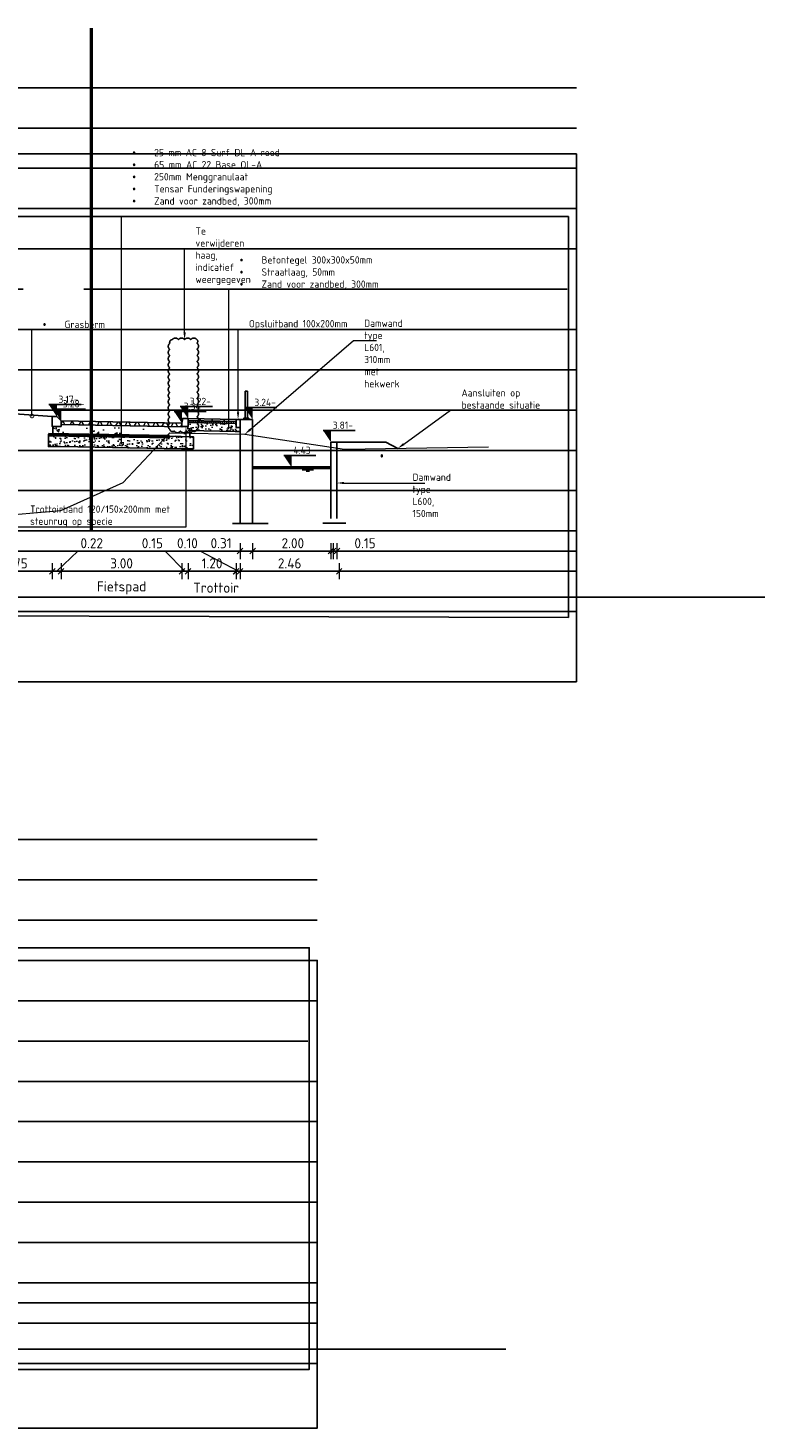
# Model space of a CAD drawing. Header units: millimetres. Extents: x 115999 to 116291, y 477119 to 477297.
# Tile 12 of 45: x 116041 to 116059, y 477163 to 477197. Entities that reach past the tile are written whole.
import ezdxf
from ezdxf import colors
from ezdxf.entities.mleader import LeaderData, LeaderLine
from ezdxf.lldxf.tags import DXFTag
from ezdxf.math import Vec2, Vec3

# ---------------------------------------------------------------- set-up
doc = ezdxf.new("R2010")
doc.units = ezdxf.units.MM
for name, pattern in [('AL-NAP_LIJN', [15.25, 12, -1.5, 0.25, -1.5]), ('DASHED', [0.75, 0.5, -0.25]), ('DASHED2', [0.375, 0.25, -0.125]), ('XX-AFBREEK', [7, 4, -1, 1, -1])]:
    doc.linetypes.add(name, pattern=pattern)
doc.layers.get('Defpoints').update_dxf_attribs({"lineweight": 25})
for name, color, linetype, lineweight in [('B-WE-GW-MAAIVELD-GD', 93, 'Continuous', 18), ('N-WE-GC-AFBREEKLIJN-GD', 7, 'XX-AFBREEK', 25), ('N-WE-GW-GROND_ZAND-AD', 253, 'Continuous', 18), ('N-WE-GW-WATERGANG_SLOOT_WATERLIJN-GD', 150, 'Continuous', 50), ('N-WE-KG-GRENS_KADASTRAAL-GD', 150, 'KG-KADASTRAAL', 50), ('N-WE-VH-VERHARDING-FUNDERING-WAP', 2, 'DASHED', 60), ('N-WE-VH-VERHARDING_ASFALT-AD', 252, 'Continuous', 18), ('N-WE-VH-VERHARDING_FUNDERING-AD', 252, 'Continuous', 18), ('X-XX-AL-AANPIJLING-M', 7, 'Continuous', 18), ('X-XX-AL-DETAIL1-GD', 7, 'Continuous', 25), ('X-XX-AL-NAP-GD', 7, 'AL-NAP_LIJN', 25), ('X-XX-AL-PEILMAAT-SD', 7, 'Continuous', 25), ('X-XX-AL-VERWIJZING-T18', 7, 'Continuous', 18)]:
    doc.layers.add(name, color=color, linetype=linetype, lineweight=lineweight)
doc.layers.add('X-XX-AL-HULPLIJN-GD', color=205, linetype='Continuous', lineweight=25, plot=False)
doc.styles.add('NLCS-ISO', font='txt')
doc.styles.add('NLCS-ISO-ANNOTATIEF-T18', font='txt', dxfattribs={"height": 1.8})
doc.styles.add('NLCS-ISO-ANNOTATIEF-T25', font='txt', dxfattribs={"height": 2.5})
tags = doc.linetypes.add('KG-KADASTRAAL', pattern='A,5.5,-2,["K",Standard,S=1.8,R=0,X=0,Y=-0.9],-2,5.5,-2,[5,NLCS.SHX,S=0.75,R=0,X=0,Y=0],-2', length=19).pattern_tags.tags
tags[6] = DXFTag(74, 10)
doc.dimstyles.new('NLCS-ANNOTATIEF-T25-SCHRAP_L2_H1', dxfattribs={"dimtxt": 2.5, "dimasz": 1.4, "dimexe": 2, "dimexo": 2, "dimgap": 0.7, "dimtad": 1, "dimzin": 0, "dimdsep": 46, "dimtxsty": 'NLCS-ISO-ANNOTATIEF-T25', "dimblk": 'OBLIQUE', "dimcen": 0, "dimdle": 2, "dimclrd": 256, "dimclre": 256, "dimclrt": 256, "dimadec": 1, "dimazin": 0, "dimtfac": 1, "dimtdec": 3, "dimtofl": 0, "dimtmove": 0, "dimatfit": 3, "dimldrblk": 'OBLIQUE', "dimfxl": 2, "dimfxlon": 1, "dimtfillclr": 256, "dimtolj": 1, "dimtzin": 0, "dimlwd": -1, "dimlwe": -1, "dimarcsym": 0})

# ---------------------------------------------------------------- blocks, each defined once
blk = doc.blocks.new('_DotSmall')
at = {"color": 0, "linetype": 'ByBlock', "const_width": 0.5}
blk.add_lwpolyline([(-0.0625, 0, 1), (0.0625, 0, 1)], format="xyb", close=True, dxfattribs=at)
blk = doc.blocks.new('_Oblique')
at = {"color": 0, "linetype": 'ByBlock', "lineweight": -2}
blk.add_line((-0.5, -0.5), (0.5, 0.5), dxfattribs=at)
blk = doc.blocks.new('*D144')
at = {"layer": 'Defpoints', "color": 0, "transparency": 16777216}
for p in [(116039.416, 477187.831), (116041.166, 477187.568), (116041.166, 477183.977)]:
    blk.add_point(p, dxfattribs=at)
at = {"layer": 'X-XX-AL-AANPIJLING-M', "transparency": 16777216}
for p, q in [((116039.216, 477183.977), (116041.366, 477183.977)), ((116039.416, 477184.177), (116039.416, 477183.777)), ((116041.166, 477184.177), (116041.166, 477183.777))]:
    blk.add_line(p, q, dxfattribs=at)
at = {"layer": 'X-XX-AL-AANPIJLING-M', "transparency": 16777216, "xscale": 0.14, "yscale": 0.14, "zscale": 0.14, "rotation": 180}
blk.add_blockref('_Oblique', (116039.416, 477183.977), dxfattribs=at)
at = {"layer": 'X-XX-AL-AANPIJLING-M', "transparency": 16777216, "xscale": 0.14, "yscale": 0.14, "zscale": 0.14}
blk.add_blockref('_Oblique', (116041.166, 477183.977), dxfattribs=at)
at = {"layer": 'X-XX-AL-AANPIJLING-M', "transparency": 16777216, "insert": (116040.291, 477184.172), "char_height": 0.25, "attachment_point": 5, "style": 'NLCS-ISO-ANNOTATIEF-T25'}
blk.add_mtext('\\A1;1.75', dxfattribs=at)
blk = doc.blocks.new('*D145')
at = {"layer": 'Defpoints', "color": 0, "transparency": 16777216}
for p in [(116041.166, 477187.568), (116041.386, 477187.568), (116041.386, 477183.977)]:
    blk.add_point(p, dxfattribs=at)
at = {"layer": 'X-XX-AL-AANPIJLING-M', "transparency": 16777216}
for p, q in [((116041.276, 477183.977), (116041.801, 477184.477)), ((116041.801, 477184.477), (116042.491, 477184.477)), ((116040.966, 477183.977), (116041.586, 477183.977)), ((116041.166, 477184.177), (116041.166, 477183.777)), ((116041.386, 477184.177), (116041.386, 477183.777))]:
    blk.add_line(p, q, dxfattribs=at)
at = {"layer": 'X-XX-AL-AANPIJLING-M', "transparency": 16777216, "xscale": 0.14, "yscale": 0.14, "zscale": 0.14, "rotation": 180}
blk.add_blockref('_Oblique', (116041.166, 477183.977), dxfattribs=at)
at = {"layer": 'X-XX-AL-AANPIJLING-M', "transparency": 16777216, "xscale": 0.14, "yscale": 0.14, "zscale": 0.14}
blk.add_blockref('_Oblique', (116041.386, 477183.977), dxfattribs=at)
at = {"layer": 'X-XX-AL-AANPIJLING-M', "transparency": 16777216, "insert": (116042.146, 477184.672), "char_height": 0.25, "attachment_point": 5, "style": 'NLCS-ISO-ANNOTATIEF-T25'}
blk.add_mtext('\\A1;0.22', dxfattribs=at)
blk = doc.blocks.new('*D146')
at = {"layer": 'Defpoints', "color": 0, "transparency": 16777216}
for p in [(116041.386, 477187.612), (116044.386, 477187.472), (116044.386, 477183.977)]:
    blk.add_point(p, dxfattribs=at)
at = {"layer": 'X-XX-AL-AANPIJLING-M', "transparency": 16777216}
for p, q in [((116041.186, 477183.977), (116044.586, 477183.977)), ((116041.386, 477184.177), (116041.386, 477183.777)), ((116044.386, 477184.177), (116044.386, 477183.777))]:
    blk.add_line(p, q, dxfattribs=at)
at = {"layer": 'X-XX-AL-AANPIJLING-M', "transparency": 16777216, "xscale": 0.14, "yscale": 0.14, "zscale": 0.14, "rotation": 180}
blk.add_blockref('_Oblique', (116041.386, 477183.977), dxfattribs=at)
at = {"layer": 'X-XX-AL-AANPIJLING-M', "transparency": 16777216, "xscale": 0.14, "yscale": 0.14, "zscale": 0.14}
blk.add_blockref('_Oblique', (116044.386, 477183.977), dxfattribs=at)
at = {"layer": 'X-XX-AL-AANPIJLING-M', "transparency": 16777216, "insert": (116042.886, 477184.172), "char_height": 0.25, "attachment_point": 5, "style": 'NLCS-ISO-ANNOTATIEF-T25'}
blk.add_mtext('\\A1;3.00', dxfattribs=at)
blk = doc.blocks.new('*D147')
at = {"layer": 'Defpoints', "color": 0, "transparency": 16777216}
for p in [(116044.386, 477187.472), (116044.536, 477187.568), (116044.386, 477183.977)]:
    blk.add_point(p, dxfattribs=at)
at = {"layer": 'X-XX-AL-AANPIJLING-M', "transparency": 16777216}
for p, q in [((116043.971, 477184.477), (116043.331, 477184.477)), ((116044.461, 477183.977), (116043.971, 477184.477)), ((116044.736, 477183.977), (116044.186, 477183.977)), ((116044.386, 477184.177), (116044.386, 477183.777)), ((116044.536, 477184.177), (116044.536, 477183.777))]:
    blk.add_line(p, q, dxfattribs=at)
at = {"layer": 'X-XX-AL-AANPIJLING-M', "transparency": 16777216, "xscale": 0.14, "yscale": 0.14, "zscale": 0.14, "rotation": 180}
blk.add_blockref('_Oblique', (116044.386, 477183.977), dxfattribs=at)
at = {"layer": 'X-XX-AL-AANPIJLING-M', "transparency": 16777216, "xscale": 0.14, "yscale": 0.14, "zscale": 0.14}
blk.add_blockref('_Oblique', (116044.536, 477183.977), dxfattribs=at)
at = {"layer": 'X-XX-AL-AANPIJLING-M', "transparency": 16777216, "insert": (116043.651, 477184.672), "char_height": 0.25, "attachment_point": 5, "style": 'NLCS-ISO-ANNOTATIEF-T25'}
blk.add_mtext('\\A1;0.15', dxfattribs=at)
blk = doc.blocks.new('*D148')
at = {"layer": 'Defpoints', "color": 0, "transparency": 16777216}
for p in [(116045.732, 477186.706), (116044.536, 477186.609), (116044.536, 477183.977)]:
    blk.add_point(p, dxfattribs=at)
at = {"layer": 'X-XX-AL-AANPIJLING-M', "transparency": 16777216}
for p, q in [((116045.932, 477183.977), (116044.336, 477183.977)), ((116044.536, 477184.177), (116044.536, 477183.777)), ((116045.732, 477184.177), (116045.732, 477183.777))]:
    blk.add_line(p, q, dxfattribs=at)
at = {"layer": 'X-XX-AL-AANPIJLING-M', "transparency": 16777216, "xscale": 0.14, "yscale": 0.14, "zscale": 0.14, "rotation": 180}
blk.add_blockref('_Oblique', (116044.536, 477183.977), dxfattribs=at)
at = {"layer": 'X-XX-AL-AANPIJLING-M', "transparency": 16777216, "xscale": 0.14, "yscale": 0.14, "zscale": 0.14}
blk.add_blockref('_Oblique', (116045.732, 477183.977), dxfattribs=at)
at = {"layer": 'X-XX-AL-AANPIJLING-M', "transparency": 16777216, "insert": (116045.134, 477184.172), "char_height": 0.25, "attachment_point": 5, "style": 'NLCS-ISO-ANNOTATIEF-T25'}
blk.add_mtext('\\A1;1.20', dxfattribs=at)
blk = doc.blocks.new('*D134')
at = {"layer": 'Defpoints', "color": 0, "transparency": 16777216}
for p in [(116045.729, 477186.506), (116045.829, 477186.506), (116045.829, 477183.977)]:
    blk.add_point(p, dxfattribs=at)
at = {"layer": 'X-XX-AL-AANPIJLING-M', "transparency": 16777216}
for p, q in [((116044.841, 477184.477), (116044.201, 477184.477)), ((116045.779, 477183.977), (116044.841, 477184.477)), ((116045.729, 477183.977), (116045.589, 477183.977)), ((116045.729, 477184.177), (116045.729, 477183.777)), ((116045.729, 477183.977), (116045.829, 477183.977)), ((116045.829, 477184.177), (116045.829, 477183.777)), ((116045.829, 477183.977), (116045.969, 477183.977))]:
    blk.add_line(p, q, dxfattribs=at)
at = {"layer": 'X-XX-AL-AANPIJLING-M', "transparency": 16777216, "xscale": 0.14, "yscale": 0.14, "zscale": 0.14}
blk.add_blockref('_Oblique', (116045.729, 477183.977), dxfattribs=at)
at = {"layer": 'X-XX-AL-AANPIJLING-M', "transparency": 16777216, "xscale": 0.14, "yscale": 0.14, "zscale": 0.14, "rotation": 180}
blk.add_blockref('_Oblique', (116045.829, 477183.977), dxfattribs=at)
at = {"layer": 'X-XX-AL-AANPIJLING-M', "transparency": 16777216, "insert": (116044.521, 477184.672), "char_height": 0.25, "attachment_point": 5, "style": 'NLCS-ISO-ANNOTATIEF-T25'}
blk.add_mtext('\\A1;0.10', dxfattribs=at)
blk = doc.blocks.new('*D136')
at = {"layer": 'Defpoints', "color": 0, "transparency": 16777216}
for p in [(116041.386, 477186.021), (116044.386, 477185.76), (116044.386, 477183.329)]:
    blk.add_point(p, dxfattribs=at)
at = {"layer": 'X-XX-AL-AANPIJLING-M', "transparency": 16777216, "insert": (116042.886, 477183.561), "char_height": 0.25, "attachment_point": 5, "style": 'NLCS-ISO-ANNOTATIEF-T25'}
blk.add_mtext('\\A1;Fietspad', dxfattribs=at)
blk = doc.blocks.new('_None')
blk = doc.blocks.new('*D137')
at = {"layer": 'Defpoints', "color": 0, "transparency": 16777216}
for p in [(116045.732, 477186.057), (116044.536, 477185.96), (116044.536, 477183.372)]:
    blk.add_point(p, dxfattribs=at)
at = {"layer": 'X-XX-AL-AANPIJLING-M', "transparency": 16777216, "insert": (116045.234, 477183.567), "char_height": 0.25, "attachment_point": 5, "style": 'NLCS-ISO-ANNOTATIEF-T25'}
blk.add_mtext('\\A1;Trottoir', dxfattribs=at)
blk = doc.blocks.new('*D155')
at = {"layer": 'Defpoints', "color": 0, "transparency": 16777216}
for p in [(116045.829, 477185.166), (116046.139, 477185.164), (116046.139, 477184.477)]:
    blk.add_point(p, dxfattribs=at)
at = {"layer": 'X-XX-AL-AANPIJLING-M', "transparency": 16777216}
for p, q in [((116045.829, 477184.677), (116045.829, 477184.277)), ((116046.139, 477184.677), (116046.139, 477184.277)), ((116045.829, 477184.477), (116045.037, 477184.477)), ((116046.139, 477184.477), (116045.629, 477184.477))]:
    blk.add_line(p, q, dxfattribs=at)
at = {"layer": 'X-XX-AL-AANPIJLING-M', "transparency": 16777216, "xscale": 0.14, "yscale": 0.14, "zscale": 0.14, "rotation": 180}
blk.add_blockref('_Oblique', (116045.829, 477184.477), dxfattribs=at)
at = {"layer": 'X-XX-AL-AANPIJLING-M', "transparency": 16777216, "xscale": 0.14, "yscale": 0.14, "zscale": 0.14}
blk.add_blockref('_Oblique', (116046.139, 477184.477), dxfattribs=at)
at = {"layer": 'X-XX-AL-AANPIJLING-M', "transparency": 16777216, "insert": (116045.357, 477184.672), "char_height": 0.25, "attachment_point": 5, "style": 'NLCS-ISO-ANNOTATIEF-T25'}
blk.add_mtext('\\A1;0.31', dxfattribs=at)
blk = doc.blocks.new('*D156')
at = {"layer": 'Defpoints', "color": 0, "transparency": 16777216}
for p in [(116046.139, 477187.746), (116048.139, 477187.179), (116048.139, 477184.477)]:
    blk.add_point(p, dxfattribs=at)
at = {"layer": 'X-XX-AL-AANPIJLING-M', "transparency": 16777216}
for p, q in [((116046.139, 477184.677), (116046.139, 477184.277)), ((116048.139, 477184.677), (116048.139, 477184.277)), ((116045.939, 477184.477), (116048.339, 477184.477))]:
    blk.add_line(p, q, dxfattribs=at)
at = {"layer": 'X-XX-AL-AANPIJLING-M', "transparency": 16777216, "xscale": 0.14, "yscale": 0.14, "zscale": 0.14, "rotation": 180}
blk.add_blockref('_Oblique', (116046.139, 477184.477), dxfattribs=at)
at = {"layer": 'X-XX-AL-AANPIJLING-M', "transparency": 16777216, "xscale": 0.14, "yscale": 0.14, "zscale": 0.14}
blk.add_blockref('_Oblique', (116048.139, 477184.477), dxfattribs=at)
at = {"layer": 'X-XX-AL-AANPIJLING-M', "transparency": 16777216, "insert": (116047.139, 477184.672), "char_height": 0.25, "attachment_point": 5, "style": 'NLCS-ISO-ANNOTATIEF-T25'}
blk.add_mtext('\\A1;2.00', dxfattribs=at)
blk = doc.blocks.new('*D157')
at = {"layer": 'Defpoints', "color": 0, "transparency": 16777216}
for p in [(116048.082, 477185.168), (116048.232, 477185.168), (116048.232, 477184.477)]:
    blk.add_point(p, dxfattribs=at)
at = {"layer": 'X-XX-AL-AANPIJLING-M', "transparency": 16777216}
for p, q in [((116048.082, 477184.677), (116048.082, 477184.277)), ((116048.232, 477184.677), (116048.232, 477184.277)), ((116047.882, 477184.477), (116048.232, 477184.477)), ((116048.232, 477184.477), (116049.251, 477184.477))]:
    blk.add_line(p, q, dxfattribs=at)
at = {"layer": 'X-XX-AL-AANPIJLING-M', "transparency": 16777216, "xscale": 0.14, "yscale": 0.14, "zscale": 0.14, "rotation": 180}
blk.add_blockref('_Oblique', (116048.082, 477184.477), dxfattribs=at)
at = {"layer": 'X-XX-AL-AANPIJLING-M', "transparency": 16777216, "xscale": 0.14, "yscale": 0.14, "zscale": 0.14}
blk.add_blockref('_Oblique', (116048.232, 477184.477), dxfattribs=at)
at = {"layer": 'X-XX-AL-AANPIJLING-M', "transparency": 16777216, "insert": (116048.931, 477184.672), "char_height": 0.25, "attachment_point": 5, "style": 'NLCS-ISO-ANNOTATIEF-T25'}
blk.add_mtext('\\A1;0.15', dxfattribs=at)
blk = doc.blocks.new('*D158')
at = {"layer": 'Defpoints', "color": 0, "transparency": 16777216}
for p in [(116045.829, 477184.977), (116048.289, 477184.977), (116048.289, 477183.977)]:
    blk.add_point(p, dxfattribs=at)
at = {"layer": 'X-XX-AL-AANPIJLING-M', "transparency": 16777216}
for p, q in [((116045.629, 477183.977), (116048.489, 477183.977)), ((116045.829, 477184.177), (116045.829, 477183.777)), ((116048.289, 477184.177), (116048.289, 477183.777))]:
    blk.add_line(p, q, dxfattribs=at)
at = {"layer": 'X-XX-AL-AANPIJLING-M', "transparency": 16777216, "xscale": 0.14, "yscale": 0.14, "zscale": 0.14, "rotation": 180}
blk.add_blockref('_Oblique', (116045.829, 477183.977), dxfattribs=at)
at = {"layer": 'X-XX-AL-AANPIJLING-M', "transparency": 16777216, "xscale": 0.14, "yscale": 0.14, "zscale": 0.14}
blk.add_blockref('_Oblique', (116048.289, 477183.977), dxfattribs=at)
at = {"layer": 'X-XX-AL-AANPIJLING-M', "transparency": 16777216, "insert": (116047.059, 477184.172), "char_height": 0.25, "attachment_point": 5, "style": 'NLCS-ISO-ANNOTATIEF-T25'}
blk.add_mtext('\\A1;2.46', dxfattribs=at)
blk = doc.blocks.new('SAL-PEILMAAT_INFRACAD_H01-SOD')
blk.add_line((-2, 3), (6, 3))
blk.add_solid([(-2, 3), (0, 3), (0, 0)])
at = {"style": 'NLCS-ISO'}
blk.add_attdef('...', (0.4, 3.4), '', height=1.8, dxfattribs=at)

msp = doc.modelspace()

# ---------------------------------------------------------------- hatches: boundary and pattern name
at = {"layer": 'N-WE-GW-GROND_ZAND-AD'}
h = msp.add_hatch(dxfattribs=at)
h.set_pattern_fill('AGW-GROND_ZAND_DRAINZAND', color=256, scale=0.03, pattern_type=2)
h.set_pattern_definition([(45, (116021.979586, 477182.905783), (-0.02694077, 0.02694077), [0, -0.0381])])
h.paths.add_polyline_path([(116045.729, 477187.694), (116044.536, 477187.718), (116044.536, 477187.668), (116045.729, 477187.644)])
at = {"layer": 'N-WE-VH-VERHARDING_ASFALT-AD'}
h = msp.add_hatch(dxfattribs=at)
h.set_pattern_fill('AVH-ASFALT', color=1, scale=0.2, pattern_type=2)
h.set_pattern_definition([(60, (116022.02959, 477182.90578), (-0.173205, 0.1), []), (120, (116022.02959, 477182.90578), (-0.173205, -0.1), [])])
h.paths.add_polyline_path([(116041.386, 477187.708), (116041.386, 477187.618), (116044.386, 477187.558), (116044.386, 477187.568), (116044.386, 477187.648)])
at = {"layer": 'N-WE-VH-VERHARDING_FUNDERING-AD'}
h = msp.add_hatch(dxfattribs=at)
h.set_pattern_fill('AVH-FUNDERING_GRANULAAT_MENG_01', color=256, scale=0.1, pattern_type=2)
h.set_pattern_definition([(50, (116041.1782, 477187.3233), (0.71726, -0.06275), [0.075, -0.825]), (355, (116041.1782, 477187.3233), (-0.13875, 0.7522), [0.06, -0.66]), (100.451, (116041.238, 477187.31805), (0.57851, 0.68944), [0.06374, -0.70114]), (46.184, (116041.1782, 477187.5233), (1.06724, -0.16552), [0.1125, -1.2375]), (96.636, (116041.2671, 477187.5095), (0.93466, 0.97412), [0.0956, -1.0517]), (351.184, (116041.1782, 477187.5233), (0.93466, 0.97412), [0.09, -0.99]), (21, (116041.2782, 477187.4733), (0.59691, -0.40262), [0.075, -0.825]), (326, (116041.2782, 477187.4733), (0.24332, 0.72515), [0.06, -0.66]), (71.451, (116041.32795, 477187.4397), (0.84022, 0.32253), [0.06374, -0.70114]), (37.5, (116041.1782, 477187.32327), (0.01216, 0.332894), [0, -0.652, 0, -0.67, 0, -0.6625]), (7.5, (116041.1782, 477187.32327), (0.26307, 0.39441), [0, -0.382, 0, -0.637, 0, -0.2525]), (327.5, (116040.9552, 477187.32327), (0.533822, -0.022555), [0, -0.25, 0, -0.78, 0, -1.035]), (317.5, (116040.8552, 477187.32327), (0.583186, 0.100105), [0, -0.325, 0, -0.518, 0, -0.735])])
h.paths.add_polyline_path([(116044.58, 477187.468), (116044.58, 477187.568), (116044.386, 477187.568), (116041.386, 477187.623), (116041.386, 477187.568), (116041.178, 477187.568), (116041.178, 477187.372), (116041.378, 477187.368), (116044.378, 477187.308), (116044.578, 477187.308)])
h = msp.add_hatch(dxfattribs=at)
h.set_pattern_fill('AVH-FUNDERING_ZAND', color=256, scale=0.091, pattern_type=2)
h.set_pattern_definition([(37.5, (116021.97959, 477182.90578), (-0.0057324, 0.175341), [0, -0.13832, 0, -0.1547, 0, -0.147875]), (7.5, (116021.97959, 477182.90578), (0.1610497, 0.2568153), [0, -0.07462, 0, -0.12467, 0, -0.047775]), (327.5, (116021.86766, 477182.90578), (0.2833869, 0.000515), [0, -0.0455, 0, -0.1638, 0, -0.21385]), (317.5, (116021.86766, 477182.90578), (0.2735575, 0.0798685), [0, -0.02275, 0, -0.10738, 0, -0.12285])])
h.paths.add_polyline_path([(116045.829, 477187.544), (116045.729, 477187.544), (116045.729, 477187.644), (116044.536, 477187.668), (116044.536, 477187.568), (116044.53, 477187.568), (116044.53, 477187.468), (116045.723, 477187.444), (116045.829, 477187.444)])
h = msp.add_hatch(dxfattribs=at)
h.set_pattern_fill('AVH-FUNDERING_ZAND', color=256, scale=0.091, pattern_type=2)
h.set_pattern_definition([(37.5, (116022.02959, 477182.95398), (-0.0057324, 0.175341), [0, -0.13832, 0, -0.1547, 0, -0.147875]), (7.5, (116022.02959, 477182.95398), (0.1610497, 0.2568153), [0, -0.07462, 0, -0.12467, 0, -0.047775]), (327.5, (116021.91766, 477182.95398), (0.2833869, 0.000515), [0, -0.0455, 0, -0.1638, 0, -0.21385]), (317.5, (116021.91766, 477182.95398), (0.2735575, 0.0798685), [0, -0.02275, 0, -0.10738, 0, -0.12285])])
h.paths.add_polyline_path([(116044.672, 477187.311), (116044.578, 477187.311), (116044.378, 477187.311), (116041.378, 477187.371), (116041.178, 477187.371), (116041.072, 477187.371), (116041.072, 477187.072), (116041.372, 477187.072), (116044.372, 477187.012), (116044.672, 477187.012)])

# ---------------------------------------------------------------- linework, layer by layer
at = {"layer": 'B-WE-GW-MAAIVELD-GD', "color": 93, "linetype": 'Continuous', "lineweight": 18}
for p, q in [((116044.087, 477187.413), (116045.996, 477187.376)), ((116045.946, 477187.376), (116048.418, 477187.005)), ((116048.418, 477187.005), (116051.996, 477187.061))]:
    msp.add_line(p, q, dxfattribs=at)
at = {"layer": 'B-WE-GW-MAAIVELD-GD', "flags": 128}
msp.add_lwpolyline([(116044.087, 477187.413), (116042.92, 477186.171), (116041.37, 477185.473), (116040.227, 477185.377)], dxfattribs=at)
at = {"layer": 'N-WE-GC-AFBREEKLIJN-GD', "flags": 128}
for points in [[(116045.638, 477185.164), (116046.53, 477185.164)], [(116047.887, 477185.166), (116048.457, 477185.166)]]:
    msp.add_lwpolyline(points, dxfattribs=at)
at = {"layer": 'N-WE-GW-WATERGANG_SLOOT_WATERLIJN-GD', "flags": 128}
for points in [[(116046.139, 477186.548), (116048.082, 477186.548)], [(116047.374, 477186.514), (116047.65, 477186.514)], [(116047.466, 477186.484), (116047.556, 477186.484)]]:
    msp.add_lwpolyline(points, dxfattribs=at)
at = {"layer": 'N-WE-KG-GRENS_KADASTRAAL-GD'}
msp.add_lwpolyline([(116042.144, 477184.977), (116042.144, 477197.459)], dxfattribs=at)
at = {"layer": 'N-WE-VH-VERHARDING-FUNDERING-WAP', "ltscale": 6}
msp.add_lwpolyline([(116041.073, 477187.373), (116044.672, 477187.313)], dxfattribs=at)
at = {"layer": 'X-XX-AL-DETAIL1-GD', "color": 254, "linetype": 'DASHED2'}
msp.add_lwpolyline([(116044.757, 477189.724, 0.520567), (116044.604, 477189.724, 0.520567), (116044.452, 477189.724, 0.520567), (116044.299, 477189.724, 0.520567), (116044.146, 477189.724, 0.520567), (116044.085, 477189.633, 0.520567), (116044.085, 477189.481, 0.520567), (116044.085, 477189.328, 0.520567), (116044.085, 477189.175, 0.520567), (116044.085, 477189.023, 0.520567), (116044.085, 477188.87, 0.520567), (116044.085, 477188.718, 0.520567), (116044.085, 477188.565, 0.520567), (116044.085, 477188.412, 0.520567), (116044.085, 477188.26, 0.520567), (116044.085, 477188.107, 0.520567), (116044.085, 477187.954, 0.520567), (116044.085, 477187.802, 0.520567), (116044.085, 477187.649, 0.520567), (116044.085, 477187.497, 0.520567), (116044.195, 477187.454, 0.520567), (116044.347, 477187.454, 0.520567), (116044.5, 477187.454, 0.520567), (116044.653, 477187.454, 0.520567), (116044.757, 477187.503, 0.520567), (116044.757, 477187.655, 0.520567), (116044.757, 477187.808, 0.520567), (116044.757, 477187.96, 0.520567), (116044.757, 477188.113, 0.520567), (116044.757, 477188.266, 0.520567), (116044.757, 477188.418, 0.520567), (116044.757, 477188.571, 0.520567), (116044.757, 477188.724, 0.520567), (116044.757, 477188.876, 0.520567), (116044.757, 477189.029, 0.520567), (116044.757, 477189.181, 0.520567), (116044.757, 477189.334, 0.520567), (116044.757, 477189.487, 0.520567), (116044.757, 477189.639, 0.520567)], format="xyb", close=True, dxfattribs=at)
at = {"layer": 'X-XX-AL-DETAIL1-GD'}
for points in [[(116045.959, 477187.773), (116045.959, 477188.444), (116046.009, 477188.444), (116046.009, 477187.773)], [(116045.922, 477187.744), (116045.922, 477187.773), (116046.046, 477187.773), (116046.046, 477187.744)]]:
    msp.add_lwpolyline(points, dxfattribs=at)
at = {"layer": 'X-XX-AL-DETAIL1-GD', "flags": 128}
for points in [[(116039.416, 477187.941), (116041.166, 477187.818)], [(116044.536, 477187.768), (116045.729, 477187.744)], [(116044.836, 477187.712), (116044.837, 477187.762)], [(116045.136, 477187.706), (116045.137, 477187.756)], [(116045.436, 477187.7), (116045.437, 477187.75)], [(116041.378, 477187.368), (116041.178, 477187.372), (116041.178, 477187.568)], [(116044.386, 477187.648), (116041.386, 477187.708)], [(116044.368, 477187.318), (116044.578, 477187.315), (116044.58, 477187.513), (116044.53, 477187.513), (116044.53, 477187.568)], [(116044.53, 477187.468), (116045.723, 477187.444)], [(116044.534, 477187.668), (116045.727, 477187.644)], [(116044.535, 477187.718), (116045.728, 477187.694)], [(116045.723, 477187.444), (116045.829, 477187.444), (116045.829, 477187.544)], [(116046.139, 477187.744), (116045.829, 477187.744)], [(116045.829, 477187.744), (116045.829, 477185.166)], [(116046.139, 477187.744), (116046.139, 477185.166)], [(116041.372, 477187.072), (116041.072, 477187.072), (116041.072, 477187.371), (116041.178, 477187.371)], [(116044.372, 477187.015), (116041.372, 477187.072)], [(116044.368, 477187.318), (116041.378, 477187.368)], [(116044.372, 477187.015), (116044.672, 477187.015), (116044.672, 477187.315), (116044.578, 477187.315)], [(116048.085, 477187.177), (116048.085, 477185.288)], [(116048.085, 477187.177), (116048.235, 477187.177)], [(116048.235, 477187.177), (116048.235, 477185.288)], [(116049.447, 477187.177), (116048.235, 477187.177)], [(116049.447, 477187.177), (116049.748, 477187.026)], [(116003.827, 477183.329), (116058.861, 477183.329)], [(116018.32, 477164.668), (116052.426, 477164.668)]]:
    msp.add_lwpolyline(points, dxfattribs=at)
for points in [[(116041.386, 477187.568), (116041.166, 477187.568), (116041.166, 477187.818), (116041.276, 477187.818), (116041.386, 477187.708)], [(116044.386, 477187.648), (116044.386, 477187.568), (116044.536, 477187.568), (116044.536, 477187.768), (116044.406, 477187.768)], [(116041.386, 477187.708), (116041.386, 477187.618), (116044.386, 477187.558), (116044.386, 477187.568), (116044.386, 477187.648)]]:
    msp.add_lwpolyline(points, close=True, dxfattribs=at)
at = {"layer": 'X-XX-AL-DETAIL1-GD'}
for points in [[(116045.829, 477187.744), (116045.829, 477187.544), (116045.729, 477187.544), (116045.729, 477187.744)], [(116049.337, 477186.863), (116049.353, 477186.863), (116049.353, 477186.817), (116049.337, 477186.817)]]:
    msp.add_lwpolyline(points, close=True, dxfattribs=at)
at = {"layer": 'X-XX-AL-HULPLIJN-GD'}
for p, q in [((116000.433, 477195.977), (116054.18, 477195.977)), ((116000.433, 477194.977), (116054.18, 477194.977)), ((116000.433, 477193.977), (116054.18, 477193.977)), ((116000.433, 477192.977), (116054.18, 477192.977)), ((116000.433, 477191.977), (116054.18, 477191.977)), ((116000.433, 477189.977), (116054.18, 477189.977)), ((116000.433, 477188.977), (116054.18, 477188.977)), ((116000.433, 477187.977), (116054.18, 477187.977)), ((116000.433, 477186.977), (116054.18, 477186.977)), ((116000.433, 477185.977), (116054.18, 477185.977)), ((116000.433, 477184.977), (116054.18, 477184.977)), ((116000.433, 477184.477), (116054.18, 477184.477)), ((116024.555, 477183.977), (116054.18, 477183.977)), ((116024.555, 477182.977), (116054.18, 477182.977)), ((116018.12, 477177.316), (116047.745, 477177.316)), ((116018.12, 477176.316), (116047.745, 477176.316)), ((116018.12, 477175.316), (116047.745, 477175.316)), ((116018.12, 477173.316), (116047.745, 477173.316)), ((116018.12, 477171.316), (116047.745, 477171.316)), ((116018.12, 477170.316), (116047.745, 477170.316)), ((116018.12, 477169.316), (116047.745, 477169.316)), ((116018.12, 477168.316), (116047.745, 477168.316)), ((116018.12, 477167.316), (116047.745, 477167.316)), ((116018.12, 477166.316), (116047.745, 477166.316)), ((116018.12, 477165.816), (116047.745, 477165.816)), ((116018.12, 477165.316), (116047.745, 477165.316)), ((116018.12, 477165.316), (116047.745, 477165.316)), ((116018.12, 477164.316), (116047.745, 477164.316))]:
    msp.add_line(p, q, dxfattribs=at)
for points in [[(116000.433, 477194.335), (116054.18, 477194.335), (116054.18, 477181.234), (116000.433, 477181.234)], [(116000.433, 477192.777), (116053.98, 477192.777), (116053.98, 477182.829), (116000.433, 477182.977)], [(116018.32, 477174.632), (116047.545, 477174.632), (116047.545, 477164.167), (116018.32, 477164.167)], [(116018.12, 477174.316), (116047.745, 477174.316), (116047.745, 477162.712), (116018.12, 477162.712)]]:
    msp.add_lwpolyline(points, close=True, dxfattribs=at)
at = {"layer": 'X-XX-AL-NAP-GD'}
for p, q in [((116026.696, 477190.977), (116054.18, 477190.977)), ((116020.261, 477172.316), (116048.386, 477172.316))]:
    msp.add_line(p, q, dxfattribs=at)

# ---------------------------------------------------------------- block references
at = {"layer": 'X-XX-AL-PEILMAAT-SD', "xscale": 0.1, "yscale": 0.1, "zscale": 0.1}
for p, values in [((116041.28, 477187.812), {'...': '3.17-'}), ((116041.39, 477187.702), {'...': '3.28-'}), ((116044.39, 477187.642), {'...': '3.34-'}), ((116044.54, 477187.762), {'...': '3.22-'}), ((116046.143, 477187.738), {'...': '3.24-'}), ((116048.089, 477187.171), {'...': '3.81-'}), ((116047.111, 477186.548), {'...': '4.43-'})]:
    msp.add_blockref('SAL-PEILMAAT_INFRACAD_H01-SOD', p, dxfattribs=at).add_auto_attribs(values)

# ---------------------------------------------------------------- dimensions: what is measured, and where the dimension line sits
at = {"layer": 'X-XX-AL-AANPIJLING-M'}
for base, p1, p2, picture, middle in [((116041.166, 477183.977), (116039.416, 477187.831), (116041.166, 477187.568), '*D144', (116040.291, 477184.172)), ((116044.386, 477183.977), (116041.386, 477187.612), (116044.386, 477187.472), '*D146', (116042.886, 477184.172)), ((116048.139, 477184.477), (116046.139, 477187.746), (116048.139, 477187.179), '*D156', (116047.139, 477184.672)), ((116044.536, 477183.977), (116045.732, 477186.706), (116044.536, 477186.609), '*D148', (116045.134, 477184.172)), ((116048.289, 477183.977), (116045.829, 477184.977), (116048.289, 477184.977), '*D158', (116047.059, 477184.172))]:
    dim = msp.add_linear_dim(base=base, p1=p1, p2=p2, dimstyle='NLCS-ANNOTATIEF-T25-SCHRAP_L2_H1', dxfattribs=at)
    dim.commit()
    dim.dimension.update_dxf_attribs({"geometry": picture, "text_midpoint": middle})
for base, p1, p2, picture, middle in [((116041.386, 477183.977), (116041.166, 477187.568), (116041.386, 477187.568), '*D145', (116041.871, 477184.477)), ((116044.386, 477183.977), (116044.536, 477187.568), (116044.386, 477187.472), '*D147', (116043.901, 477184.477)), ((116045.829, 477183.977), (116045.729, 477186.506), (116045.829, 477186.506), '*D134', (116044.771, 477184.477))]:
    dim = msp.add_linear_dim(base=base, p1=p1, p2=p2, dimstyle='NLCS-ANNOTATIEF-T25-SCHRAP_L2_H1', override={"dimtmove": 1}, dxfattribs=at)
    dim.commit()
    dim.dimension.update_dxf_attribs({"geometry": picture, "text_midpoint": middle, "dimtype": 160})
dim = msp.add_linear_dim(base=(116044.386, 477183.329), p1=(116041.386, 477186.021), p2=(116044.386, 477185.76), text='Fietspad', dimstyle='NLCS-ANNOTATIEF-T25-SCHRAP_L2_H1', override={"dimblk1": 'None', "dimblk2": 'None', "dimsah": 1, "dimse1": 1, "dimse2": 1, "dimsd1": 1, "dimsd2": 1}, dxfattribs=at)
dim.commit()
dim.dimension.update_dxf_attribs({"geometry": '*D136', "text_midpoint": (116042.886, 477183.561)})
dim = msp.add_linear_dim(base=(116044.536, 477183.372), p1=(116045.732, 477186.057), p2=(116044.536, 477185.96), text='Trottoir', dimstyle='NLCS-ANNOTATIEF-T25-SCHRAP_L2_H1', override={"dimblk1": 'None', "dimblk2": 'None', "dimsah": 1, "dimse1": 1, "dimse2": 1, "dimsd1": 1, "dimsd2": 1}, dxfattribs=at)
dim.commit()
dim.dimension.update_dxf_attribs({"geometry": '*D137', "text_midpoint": (116045.234, 477183.372), "dimtype": 160})
for base, p1, p2, picture, middle in [((116046.139, 477184.477), (116045.829, 477185.166), (116046.139, 477185.164), '*D155', (116045.357, 477184.477)), ((116048.232, 477184.477), (116048.082, 477185.168), (116048.232, 477185.168), '*D157', (116048.931, 477184.477))]:
    dim = msp.add_linear_dim(base=base, p1=p1, p2=p2, dimstyle='NLCS-ANNOTATIEF-T25-SCHRAP_L2_H1', dxfattribs=at)
    dim.commit()
    dim.dimension.update_dxf_attribs({"geometry": picture, "text_midpoint": middle, "dimtype": 160})

# ---------------------------------------------------------------- leaders
at = {"layer": 'X-XX-AL-VERWIJZING-T18'}
ml = msp.add_multileader_mtext('Standard', dxfattribs=at)
ml.set_content('\\pxi-3,l3,t3;\\P{\\fSymbol|b0|i0|c2|p18;·^I}25 mm AC 8 Surf DL-A rood\\P{\\fSymbol|b0|i0|c2|p18;·^I}65 mm AC 22 Base OL-A\\P{\\fSymbol|b0|i0|c2|p18;·^I}250mm Menggranulaat\\P{\\fSymbol|b0|i0|c2|p18;·^I}Tensar Funderingswapening\\P{\\fSymbol|b0|i0|c2|p18;·^I}Zand voor zandbed, 300mm \\P ', color=256, style='NLCS-ISO-ANNOTATIEF-T18')
ml.set_leader_properties(color=256, linetype='ByLayer', lineweight=-1)
ml.set_arrow_properties(name='DOTSMALL')
ml.build(insert=Vec2(0, 0))
ml.multileader.update_dxf_attribs({"text_left_attachment_type": 5, "text_right_attachment_type": 5, "dogleg_length": 1.8, "arrow_head_size": 0.18, "scale": 0.1})
ctx = ml.context
ctx.base_point, ctx.scale, ctx.char_height, ctx.arrow_head_size, ctx.landing_gap_size, ctx.plane_origin = Vec3(116043.066, 477192.777), 0.1, 0.18, 0.18, 0.09, Vec3(116042.885, 477187.676)
ctx.left_attachment, ctx.right_attachment = 5, 5
notes = []
notes.append((ctx, [(0, (1, 1, 0), (116042.886, 477192.777), (1, 0), 0.18, [(3, [(116042.886, 477187.131), (116042.886, 477187.433), (116042.886, 477187.661)], 0, [])])]))
ctx.mtext.insert, ctx.mtext.flow_direction = Vec3(116043.156, 477194.757), 5
ml = msp.add_multileader_mtext('Standard', dxfattribs=at)
ml.set_content('Te verwijderen haag, indicatief weergegeven', color=256, style='NLCS-ISO-ANNOTATIEF-T18')
ml.set_leader_properties(color=256, linetype='ByLayer', lineweight=-1)
ml.build(insert=Vec2(0, 0))
ml.multileader.update_dxf_attribs({"text_left_attachment_type": 5, "text_right_attachment_type": 5, "dogleg_length": 1.8, "arrow_head_size": 0.18, "scale": 0.1})
ctx = ml.context
ctx.base_point, ctx.scale, ctx.char_height, ctx.arrow_head_size, ctx.landing_gap_size, ctx.plane_origin = Vec3(116044.632, 477191.977), 0.1, 0.18, 0.18, 0.09, Vec3(116042.121, 477189)
ctx.left_attachment, ctx.right_attachment = 5, 5
notes.append((ctx, [(0, (1, 1, 0), (116044.452, 477191.977), (1, 0), 0.18, [(0, [(116044.452, 477189.724)], 0, [])])]))
ctx.mtext.insert, ctx.mtext.width, ctx.mtext.flow_direction = Vec3(116044.722, 477192.511), 2.60573, 5
ml = msp.add_multileader_mtext('Standard', dxfattribs=at)
ml.set_content('\\pxi-3,l3,t3;{\\fSymbol|b0|i0|c2|p18;·^I}Betontegel 300x300x50mm\\P{\\fSymbol|b0|i0|c2|p18;·^I}Straatlaag, 50mm\\P{\\fSymbol|b0|i0|c2|p18;·^I}Zand voor zandbed, 300mm ', color=256, style='NLCS-ISO-ANNOTATIEF-T18')
ml.set_leader_properties(color=256, linetype='ByLayer', lineweight=-1)
ml.set_arrow_properties(name='DOTSMALL')
ml.build(insert=Vec2(0, 0))
ml.multileader.update_dxf_attribs({"text_left_attachment_type": 5, "text_right_attachment_type": 5, "dogleg_length": 1.8, "arrow_head_size": 0.18, "scale": 0.1})
ctx = ml.context
ctx.base_point, ctx.scale, ctx.char_height, ctx.arrow_head_size, ctx.landing_gap_size, ctx.plane_origin = Vec3(116045.732, 477190.977), 0.1, 0.18, 0.18, 0.09, Vec3(116045.55, 477187.749)
ctx.left_attachment, ctx.right_attachment = 5, 5
notes.append((ctx, [(0, (1, 1, 0), (116045.552, 477190.977), (1, 0), 0.18, [(3, [(116045.552, 477187.506), (116045.552, 477187.676), (116045.552, 477187.734)], 0, [])])]))
ctx.mtext.insert, ctx.mtext.flow_direction = Vec3(116045.822, 477191.793), 5
ml = msp.add_multileader_mtext('Standard', dxfattribs=at)
ml.set_content('\\pxi-3,l3,t3;{\\fSymbol|b0|i0|c2|p18;·^I}Grasberm', color=256, style='NLCS-ISO-ANNOTATIEF-T18')
ml.set_leader_properties(color=256, linetype='ByLayer', lineweight=-1)
ml.set_arrow_properties(name='DOTSMALL')
ml.build(insert=Vec2(0, 0))
ml.multileader.update_dxf_attribs({"text_left_attachment_type": 5, "text_right_attachment_type": 5, "dogleg_length": 1.8, "arrow_head_size": 0.18, "scale": 0.1})
ctx = ml.context
ctx.base_point, ctx.scale, ctx.char_height, ctx.arrow_head_size, ctx.landing_gap_size, ctx.plane_origin = Vec3(116040.842, 477189.977), 0.1, 0.18, 0.18, 0.09, Vec3(116040.661, 477188.138)
ctx.left_attachment, ctx.right_attachment = 5, 5
notes.append((ctx, [(0, (1, 1, 0), (116040.662, 477189.977), (1, 0), 0.18, [(1, [(116040.662, 477187.829)], 0, [])])]))
ctx.mtext.insert, ctx.mtext.flow_direction = Vec3(116040.932, 477190.193), 5
ml = msp.add_multileader_mtext('Standard', dxfattribs=at)
ml.set_content('Opsluitband 100x200mm', color=256, style='NLCS-ISO-ANNOTATIEF-T18')
ml.set_leader_properties(color=256, linetype='ByLayer', lineweight=-1)
ml.build(insert=Vec2(0, 0))
ml.multileader.update_dxf_attribs({"text_left_attachment_type": 5, "text_right_attachment_type": 5, "dogleg_length": 1.8, "arrow_head_size": 0.18, "scale": 0.1})
ctx = ml.context
ctx.base_point, ctx.scale, ctx.char_height, ctx.arrow_head_size, ctx.landing_gap_size, ctx.plane_origin = Vec3(116045.959, 477189.977), 0.1, 0.18, 0.18, 0.09, Vec3(116045.778, 477188.289)
ctx.left_attachment, ctx.right_attachment = 5, 5
notes.append((ctx, [(0, (1, 1, 0), (116045.779, 477189.977), (1, 0), 0.18, [(0, [(116045.779, 477187.744)], 0, [])])]))
ctx.mtext.insert, ctx.mtext.flow_direction = Vec3(116046.049, 477190.211), 5
ml = msp.add_multileader_mtext('Standard', dxfattribs=at)
ml.set_content('Damwand type L601, 310mm^Jmet hekwerk', color=256, style='NLCS-ISO-ANNOTATIEF-T18')
ml.set_leader_properties(color=256, linetype='ByLayer', lineweight=-1)
ml.build(insert=Vec2(0, 0))
ml.multileader.update_dxf_attribs({"text_left_attachment_type": 5, "text_right_attachment_type": 5, "dogleg_length": 1.8, "arrow_head_size": 0.18, "scale": 0.1})
ctx = ml.context
ctx.base_point, ctx.scale, ctx.char_height, ctx.arrow_head_size, ctx.landing_gap_size, ctx.plane_origin = Vec3(116048.821, 477189.705), 0.1, 0.18, 0.18, 0.09, Vec3(116045.944, 477187.92)
ctx.left_attachment, ctx.right_attachment = 5, 5
notes.append((ctx, [(0, (1, 1, 0), (116048.641, 477189.705), (1, 0), 0.18, [(0, [(116045.946, 477187.376)], 0, [])])]))
ctx.mtext.insert, ctx.mtext.width, ctx.mtext.flow_direction = Vec3(116048.911, 477190.221), 3.03593, 5
ml = msp.add_multileader_mtext('Standard', dxfattribs=at)
ml.set_content('Aansluiten op ^Jbestaande situatie', color=256, style='NLCS-ISO-ANNOTATIEF-T18')
ml.set_leader_properties(color=256, linetype='ByLayer', lineweight=-1)
ml.build(insert=Vec2(0, 0))
ml.multileader.update_dxf_attribs({"text_left_attachment_type": 5, "text_right_attachment_type": 5, "dogleg_length": 1.8, "arrow_head_size": 0.18, "scale": 0.1})
ctx = ml.context
ctx.base_point, ctx.scale, ctx.char_height, ctx.arrow_head_size, ctx.landing_gap_size, ctx.plane_origin = Vec3(116051.236, 477187.977), 0.1, 0.18, 0.18, 0.09, Vec3(116049.739, 477187.237)
ctx.left_attachment, ctx.right_attachment = 5, 5
notes.append((ctx, [(0, (1, 1, 0), (116051.056, 477187.977), (1, 0), 0.18, [(0, [(116049.748, 477187.026)], 0, [])])]))
ctx.mtext.insert, ctx.mtext.flow_direction = Vec3(116051.326, 477188.493), 5
ml = msp.add_multileader_mtext('Standard', dxfattribs=at)
ml.set_content('Trottoirband 120/150x200mm met ^Jsteunrug op specie', color=256, style='NLCS-ISO-ANNOTATIEF-T18')
ml.set_leader_properties(color=256, linetype='ByLayer', lineweight=-1)
ml.build(insert=Vec2(0, 0))
ml.multileader.update_dxf_attribs({"text_left_attachment_type": 5, "text_right_attachment_type": 5, "dogleg_length": 1.8, "arrow_head_size": 0.18, "scale": 0.1})
ctx = ml.context
ctx.base_point, ctx.scale, ctx.char_height, ctx.arrow_head_size, ctx.landing_gap_size, ctx.plane_origin = Vec3(116040.526, 477185.074), 0.1, 0.18, 0.18, 0.09, Vec3(116044.487, 477188.113)
ctx.left_attachment, ctx.right_attachment = 5, 5
notes.append((ctx, [(0, (1, 1, 0), (116044.486, 477185.074), (-1, 0), 0.18, [(0, [(116044.486, 477187.568)], 0, [])])]))
ctx.mtext.insert, ctx.mtext.flow_direction = Vec3(116040.616, 477185.608), 5
ml = msp.add_multileader_mtext('Standard', dxfattribs=at)
ml.set_content('Damwand type L600, 150mm', color=256, style='NLCS-ISO-ANNOTATIEF-T18')
ml.set_leader_properties(color=256, linetype='ByLayer', lineweight=-1)
ml.build(insert=Vec2(0, 0))
ml.multileader.update_dxf_attribs({"text_left_attachment_type": 5, "text_right_attachment_type": 5, "dogleg_length": 1.8, "arrow_head_size": 0.18, "scale": 0.1})
ctx = ml.context
ctx.base_point, ctx.scale, ctx.char_height, ctx.arrow_head_size, ctx.landing_gap_size, ctx.plane_origin = Vec3(116050.018, 477186.166), 0.1, 0.18, 0.18, 0.09, Vec3(116048.231, 477186.71)
ctx.left_attachment, ctx.right_attachment = 5, 5
notes.append((ctx, [(0, (1, 1, 0), (116049.838, 477186.166), (1, 0), 0.18, [(0, [(116048.232, 477186.166)], 0, [])])]))
ctx.mtext.insert, ctx.mtext.width, ctx.mtext.flow_direction = Vec3(116050.108, 477186.4), 3.03593, 5
for ctx, leaders in notes:
    for number, flags, end, landing, length, lines in leaders:
        leader = LeaderData()
        leader.index, (leader.has_last_leader_line, leader.has_dogleg_vector, leader.attachment_direction) = number, flags
        leader.last_leader_point, leader.dogleg_vector, leader.dogleg_length = Vec3(end), Vec3(landing), length
        for number, points, colour, breaks in lines:
            line = LeaderLine()
            line.index, line.vertices, line.color, line.breaks = number, Vec3.list(points), colors.encode_raw_color(colour), breaks
            leader.lines.append(line)
        ctx.leaders.append(leader)

doc.saveas('drawing.dxf')
